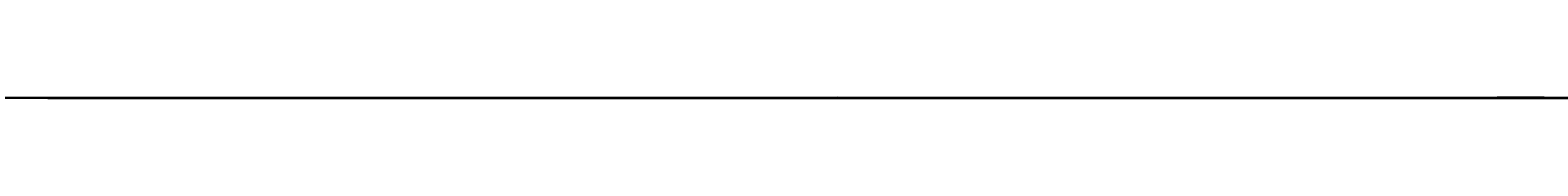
# Model space of a CAD drawing. Header units: millimetres. Extents: x -12354389001 to 271431, y -126469 to 48347.
# Tile 2 of 79: x -12352618493 to -12351544098, y -43342 to -42065. Entities that reach past the tile are written whole.
import ezdxf
from ezdxf.enums import TextEntityAlignment as Align

# ---------------------------------------------------------------- set-up
doc = ezdxf.new("R2010")
doc.units = ezdxf.units.MM
for name, pattern in [('1', [0]), ('4', [5, 3, -2]), ('BGS', [10, 0, 10])]:
    doc.linetypes.add(name, pattern=pattern)
doc.layers.get('0').update_dxf_attribs({"lineweight": 9})
doc.layers.add('00 opisy', color=7, linetype='Continuous', lineweight=25)
doc.layers.add('EBUPP', color=7, linetype='1', lineweight=30)
for name, color, linetype in [('EADOD', 7, 'Continuous'), ('EBUOA', 7, 'Continuous'), ('EDZPD', 3, '1'), ('EDZTD', 3, 'Continuous'), ('OPIS', 7, '1'), ('SDROK', 7, 'Continuous'), ('SDRPK', 7, '1'), ('SZOPO', 7, 'BGS'), ('SZZPZ', 102, 'Continuous'), ('UEEOA', 1, 'Continuous'), ('UEEOO', 1, 'Continuous'), ('UEEPA', 1, '1'), ('UEEPON', 1, '1'), ('UEETO', 1, 'Continuous'), ('UGGOO', 2, 'Continuous'), ('UGGPOR', 2, '1'), ('UGGTO', 2, 'Continuous'), ('UKKOA', 7, 'Continuous'), ('UKKOO', 1, 'Continuous'), ('UKKPA', 1, '1'), ('UKKPB', 1, '1'), ('UTTOA', 7, 'Continuous'), ('UTTOO', 2, 'Continuous'), ('UTTPA', 1, '1'), ('UTTPO', 1, '1'), ('UTTTO', 2, 'Continuous'), ('UWWOA', 5, 'Continuous'), ('UWWOO', 5, 'Continuous'), ('UWWPA', 5, '1'), ('UWWPO', 5, '4'), ('UWWTO', 5, 'Continuous'), ('WUKOS', 7, 'Continuous'), ('WUKPS', 7, '1'), ('ZAKRES', 2, '1')]:
    doc.layers.add(name, color=color, linetype=linetype)
doc.styles.get("Standard").update_dxf_attribs({"font": 'arial.ttf'})

# ---------------------------------------------------------------- blocks, each defined once
blk = doc.blocks.new('GRO')
blk.add_circle((0, 0), 0.09)
blk = doc.blocks.new('BGB')
for centre, start, end in [((-3.00001, 0.000018), 359.999656, 59.99989), ((3.00001, 0.000018), 120.00011, 180.000344)]:
    blk.add_arc(centre, 3, start, end)
blk = doc.blocks.new('DLI')
blk.add_circle((0, 0), 0.09)
for centre, start, end in [((0, 0.750093), 30.14144, 149.85856), ((-0.713298, 0.231779), 102.145781, 221.858708), ((0.713298, 0.231779), 318.141292, 77.854219), ((-0.440797, -0.606751), 174.149498, 293.852913), ((0.440797, -0.606751), 246.147087, 5.850502)]:
    blk.add_arc(centre, 0.75, start, end)
blk = doc.blocks.new('TRA')
for p, q in [((-5.5, 2.7539), (-5.5, 1.7539)), ((-4.5, 2.7539), (-4.5, 1.7539)), ((4.5, 2.7539), (4.5, 1.7539)), ((5.5, 2.7539), (5.5, 1.7539)), ((-0.5, -2.2461), (-0.5, -3.2461)), ((0.5, -2.2461), (0.5, -3.2461))]:
    blk.add_line(p, q)
blk = doc.blocks.new('DIG')
for p, q in [((-0.6024, 0.1875), (-0.9874, 1.3242)), ((-0.9874, 1.3242), (-0.0078, 0.6309)), ((-0.0078, 0.6309), (0.9542, 1.3483)), ((0.9542, 1.3483), (0.5976, 0.2024)), ((-1.5645, -0.5299), (-0.6024, 0.1875)), ((0.5976, 0.2024), (1.5772, -0.4909)), ((0.3772, -0.5058), (0.0205, -1.6517)), ((1.5772, -0.4909), (0.3772, -0.5058)), ((-0.3645, -0.515), (-1.5645, -0.5299)), ((0.0205, -1.6517), (-0.3645, -0.515))]:
    blk.add_line(p, q)
blk.add_circle((0, 0), 0.09)
blk = doc.blocks.new('PNN')
for p, q in [((5.2, 0), (4.0686, 1.1314)), ((1.2, 0), (9.2, 0)), ((5.2, 0), (4.0686, -1.1314))]:
    blk.add_line(p, q)
blk = doc.blocks.new('STE')
for p, q in [((-1, 0.5), (-1, -0.5)), ((1, 0.5), (1, -0.5)), ((-1, 0), (1, 0))]:
    blk.add_line(p, q)
blk = doc.blocks.new('SLS')
blk.add_circle((0, 0), 0.35)
blk = doc.blocks.new('LAT')
for p, q in [((0, 1.2), (0, 2)), ((-2, 0), (-1.2, 0)), ((1.2, 0), (2, 0)), ((0, -1.2), (0, -2))]:
    blk.add_line(p, q)
blk = doc.blocks.new('WLD')
for p, q in [((0.75, 0.5), (-0.75, 0.5)), ((-0.75, 0.5), (-0.75, -0.5)), ((0.75, -0.5), (0.75, 0.5)), ((-0.75, -0.5), (0.75, -0.5))]:
    blk.add_line(p, q)
blk = doc.blocks.new('KRA')
for p, q in [((-0.75, -0.3571), (-0.75, 0.3571)), ((-0.75, 0.3571), (0.75, 0.3571)), ((-0.25, -0.3571), (-0.25, 0.3571)), ((0.25, -0.3571), (0.25, 0.3571)), ((0.75, 0.3571), (0.75, -0.3571)), ((0.75, -0.3571), (-0.75, -0.3571))]:
    blk.add_line(p, q)
blk = doc.blocks.new('WLZ')
blk.add_circle((0, 0), 0.4)
blk = doc.blocks.new('PLT')
for p, q in [((6, 0), (4.8686, 1.1314)), ((1.2, 0), (9.2, 0)), ((4.6, 0), (3.4686, -1.1314))]:
    blk.add_line(p, q)
blk = doc.blocks.new('ZAS')
for p, q in [((0.25, 0.25), (-0.25, 0.25)), ((-0.25, 0.25), (-0.25, -0.25)), ((0.25, -0.25), (0.25, 0.25)), ((-0.25, -0.25), (0.25, -0.25))]:
    blk.add_line(p, q)
blk = doc.blocks.new('WSP')
blk.add_circle((0, 0), 0.09)
blk = doc.blocks.new('Wrocławska 82')
at = {"layer": 'EBUPP', "linetype": '1'}
for p, q in [((-295594.1, 33940.71), (-295595.17, 33938.84)), ((-295590.53, 33939.74), (-295594.1, 33940.71)), ((-295591.39, 33937.43), (-295590.53, 33939.74)), ((-295595.17, 33938.84), (-295591.39, 33937.43)), ((-295603.55, 33929.21), (-295600, 33927.88)), ((-295600, 33927.88), (-295596.21, 33926.46)), ((-295596.21, 33926.46), (-295597.38, 33923.35)), ((-295600, 33924.33), (-295604.71, 33926.1)), ((-295597.38, 33923.35), (-295600, 33924.33)), ((-295577.33, 33866.78), (-295575.41, 33871.9)), ((-295575.41, 33871.9), (-295570.17, 33869.94)), ((-295575.62, 33866.14), (-295577.33, 33866.78)), ((-295578.01, 33859.75), (-295575.62, 33866.14)), ((-295583.38, 33848.61), (-295579.06, 33860.14)), ((-295579.06, 33860.14), (-295578.01, 33859.75)), ((-295582.09, 33848.13), (-295583.38, 33848.61)), ((-295584.14, 33842.68), (-295582.09, 33848.13)), ((-295588.07, 33837.02), (-295585.73, 33843.27)), ((-295585.73, 33843.27), (-295584.14, 33842.68)), ((-295582.89, 33835.08), (-295588.07, 33837.02)), ((-295583.04, 33834.69), (-295582.89, 33835.08)), ((-295578.81, 33833.12), (-295583.04, 33834.69)), ((-295578.63, 33833.61), (-295578.81, 33833.12)), ((-295573.43, 33831.67), (-295578.63, 33833.61)), ((-295600, 33823.81), (-295598.3, 33828.37)), ((-295598.3, 33828.37), (-295592.42, 33826.18)), ((-295592.42, 33826.18), (-295594.49, 33820.63)), ((-295593.64, 33820.16), (-295591.54, 33825.79)), ((-295591.54, 33825.79), (-295553.18, 33811.45)), ((-295600.37, 33822.82), (-295600, 33823.81)), ((-295600, 33822.68), (-295600.37, 33822.82)), ((-295594.49, 33820.63), (-295600, 33822.68)), ((-295555.29, 33805.82), (-295593.64, 33820.16)), ((-295597.56, 33810.96), (-295599.63, 33805.18)), ((-295559.02, 33797.11), (-295597.56, 33810.96)), ((-295599.63, 33805.18), (-295561.09, 33791.33))]:
    blk.add_line(p, q, dxfattribs=at)
at = {"layer": 'EDZPD', "linetype": '1'}
for p, q in [((-295571.96, 33990.04), (-295577.76, 33974.04)), ((-295577.76, 33974.04), (-295581.34, 33965.21)), ((-295581.34, 33965.21), (-295591.52, 33936.92)), ((-295565.89, 33964.31), (-295576.3, 33936.25)), ((-295591.52, 33936.92), (-295594.76, 33928.21)), ((-295576.3, 33936.25), (-295582.33, 33919.87)), ((-295598.17, 33919), (-295594.76, 33928.21)), ((-295588.01, 33904.23), (-295582.33, 33919.87)), ((-295600, 33914.07), (-295598.17, 33919)), ((-295600, 33872.07), (-295588.01, 33904.23)), ((-295600.04, 33871.83), (-295623.36, 33805.79)), ((-295600.04, 33831.9), (-295612.33, 33836.36)), ((-295600, 33831.77), (-295539.35, 33810.25)), ((-295600, 33828.15), (-295599.34, 33827.91)), ((-295600, 33826.06), (-295599.34, 33827.91)), ((-295599.34, 33827.91), (-295596.56, 33826.88)), ((-295596.56, 33826.88), (-295598.57, 33821.19)), ((-295596.56, 33826.88), (-295593.63, 33825.79)), ((-295593.63, 33825.79), (-295595.62, 33820.11)), ((-295594.81, 33819.93), (-295592.8, 33825.51)), ((-295592.8, 33825.51), (-295589.87, 33824.44)), ((-295591.88, 33818.86), (-295589.87, 33824.44)), ((-295589.87, 33824.44), (-295587.07, 33823.41)), ((-295587.07, 33823.41), (-295589.08, 33817.85)), ((-295587.07, 33823.41), (-295584.27, 33822.39)), ((-295584.27, 33822.39), (-295586.28, 33816.83)), ((-295584.27, 33822.39), (-295581.47, 33821.36)), ((-295598.57, 33821.19), (-295600, 33821.72)), ((-295595.62, 33820.11), (-295598.57, 33821.19)), ((-295583.48, 33815.81), (-295581.47, 33821.36)), ((-295581.47, 33821.36), (-295578.67, 33820.33)), ((-295580.68, 33814.79), (-295578.67, 33820.33)), ((-295578.67, 33820.33), (-295575.87, 33819.31)), ((-295591.88, 33818.86), (-295594.81, 33819.93)), ((-295575.87, 33819.31), (-295577.93, 33813.79)), ((-295575.87, 33819.31), (-295573.07, 33818.28)), ((-295589.08, 33817.85), (-295591.88, 33818.86)), ((-295575.08, 33812.75), (-295573.07, 33818.28)), ((-295586.28, 33816.83), (-295589.08, 33817.85)), ((-295583.48, 33815.81), (-295586.28, 33816.83)), ((-295580.68, 33814.79), (-295583.48, 33815.81)), ((-295577.93, 33813.79), (-295580.68, 33814.79)), ((-295575.08, 33812.75), (-295577.93, 33813.79)), ((-295572.28, 33811.73), (-295575.08, 33812.75)), ((-295600, 33805.05), (-295598.09, 33810.27)), ((-295598.09, 33810.27), (-295594.55, 33809)), ((-295596.65, 33803.27), (-295594.55, 33809)), ((-295594.55, 33809), (-295591.75, 33807.99)), ((-295591.75, 33807.99), (-295593.85, 33802.27)), ((-295591.75, 33807.99), (-295588.95, 33806.98)), ((-295588.95, 33806.98), (-295591.05, 33801.27)), ((-295588.95, 33806.98), (-295586.15, 33805.97)), ((-295588.25, 33800.27), (-295586.15, 33805.97)), ((-295586.15, 33805.97), (-295583.35, 33804.97)), ((-295585.45, 33799.27), (-295583.35, 33804.97)), ((-295583.35, 33804.97), (-295580.56, 33803.96)), ((-295596.65, 33803.27), (-295600, 33804.46)), ((-295582.64, 33798.27), (-295580.56, 33803.96)), ((-295580.56, 33803.96), (-295577.76, 33802.95)), ((-295593.85, 33802.27), (-295596.65, 33803.27)), ((-295577.76, 33802.95), (-295579.84, 33797.27)), ((-295577.76, 33802.95), (-295574.96, 33801.95)), ((-295591.05, 33801.27), (-295593.85, 33802.27)), ((-295577.04, 33796.28), (-295574.96, 33801.95)), ((-295574.96, 33801.95), (-295572.16, 33800.94)), ((-295588.25, 33800.27), (-295591.05, 33801.27)), ((-295585.45, 33799.27), (-295588.25, 33800.27)), ((-295582.64, 33798.27), (-295585.45, 33799.27)), ((-295579.84, 33797.27), (-295582.64, 33798.27)), ((-295577.04, 33796.28), (-295579.84, 33797.27)), ((-295574.24, 33795.28), (-295577.04, 33796.28))]:
    blk.add_line(p, q, dxfattribs=at)
at = {"layer": 'OPIS', "linetype": '1'}
for p, q in [((-295588.91, 34010.84), (-295589.54, 33998.93)), ((-295588.92, 33990.69), (-295588.92, 34010.83)), ((-295589.53, 33998.94), (-295588.1, 33998.94)), ((-295589.62, 33987.29), (-295589.62, 33994.27)), ((-295589.61, 33994.23), (-295588.27, 33987.25)), ((-295588.27, 33987.21), (-295588.27, 33994.11))]:
    blk.add_line(p, q, dxfattribs=at)
at = {"layer": 'SDRPK', "linetype": '1'}
for p, q in [((-295567.58, 34004.59), (-295577.03, 34009)), ((-295577.95, 33972.59), (-295588.91, 33975.91)), ((-295590.97, 33970.79), (-295580.89, 33967.12)), ((-295588.8, 33965.93), (-295588.34, 33967.14)), ((-295588.34, 33967.14), (-295585.73, 33966.15)), ((-295587.12, 33966.62), (-295587.55, 33965.48)), ((-295585.73, 33966.15), (-295586.19, 33964.94)), ((-295586.19, 33964.94), (-295588.8, 33965.93)), ((-295588.79, 33963.55), (-295587.23, 33962.97)), ((-295587.23, 33962.97), (-295588.16, 33961.5)), ((-295585.93, 33940.78), (-295578.98, 33959.36)), ((-295576.92, 33959.44), (-295578.89, 33953.93)), ((-295587.96, 33957.87), (-295593.02, 33943.44)), ((-295589.12, 33957.88), (-295587.96, 33957.87)), ((-295578.89, 33953.93), (-295590.88, 33921.27)), ((-295571.41, 33953.29), (-295583.02, 33921.65)), ((-295599.78, 33945.97), (-295585.93, 33940.78)), ((-295600.32, 33944.46), (-295600, 33944.34)), ((-295600, 33944.34), (-295586.47, 33939.37)), ((-295586.47, 33939.37), (-295589.32, 33932.04)), ((-295597.01, 33935.13), (-295597.41, 33933.76)), ((-295595.47, 33934.67), (-295597.01, 33935.13)), ((-295595.88, 33933.31), (-295595.47, 33934.67)), ((-295597.41, 33933.76), (-295595.88, 33933.31)), ((-295578.09, 33931.27), (-295577.35, 33933.48)), ((-295577.35, 33933.48), (-295575.64, 33932.9)), ((-295575.64, 33932.9), (-295576.39, 33930.69)), ((-295589.32, 33932.04), (-295593.5, 33931.48)), ((-295576.39, 33930.69), (-295578.09, 33931.27)), ((-295594.73, 33927.93), (-295591.51, 33925.95)), ((-295591.51, 33925.95), (-295594.11, 33919.51)), ((-295600, 33920.93), (-295607.89, 33923.77)), ((-295583.02, 33921.65), (-295584.08, 33918.69)), ((-295590.88, 33921.27), (-295600, 33896.45)), ((-295597.6, 33920.06), (-295600, 33920.93)), ((-295594.11, 33919.51), (-295597.6, 33920.06)), ((-295609.29, 33919.9), (-295600, 33916.5)), ((-295600, 33916.5), (-295599.08, 33916.16)), ((-295575.33, 33911.85), (-295574.63, 33913.7)), ((-295580.89, 33912.94), (-295578.16, 33911.91)), ((-295556.16, 33903.75), (-295578.16, 33911.91)), ((-295580.33, 33906.57), (-295582.91, 33907.22)), ((-295580.33, 33906.57), (-295572.47, 33903.85)), ((-295593.97, 33892.02), (-295589.28, 33904.7)), ((-295600, 33896.45), (-295600.94, 33893.88)), ((-295600, 33875.33), (-295593.97, 33892.02)), ((-295603.28, 33866.26), (-295600, 33875.33))]:
    blk.add_line(p, q, dxfattribs=at)
at = {"layer": 'SDRPK', "linetype": '4'}
for p, q in [((-295567.36, 34003.29), (-295577.66, 34006.8)), ((-295572.14, 33990.29), (-295582.34, 33994.37)), ((-295572.14, 33990.29), (-295578.2, 33973.73)), ((-295578.2, 33973.73), (-295588.69, 33977.3)), ((-295591.44, 33969.2), (-295581.46, 33965.35)), ((-295581.46, 33965.35), (-295591.5, 33937.03)), ((-295591.5, 33937.02), (-295600, 33940.04)), ((-295576.46, 33914.38), (-295567.59, 33938.28)), ((-295591.5, 33937.03), (-295599.38, 33915.1)), ((-295584.08, 33918.69), (-295589.28, 33904.7)), ((-295579.57, 33916.46), (-295580.85, 33912.81)), ((-295599.38, 33915.1), (-295600, 33913.37)), ((-295576.46, 33914.38), (-295574.63, 33913.7)), ((-295579.77, 33912.52), (-295581.83, 33906.95)), ((-295575.61, 33911.21), (-295577.91, 33905.46)), ((-295575.61, 33911.21), (-295564.78, 33907.19)), ((-295583, 33907.24), (-295584.34, 33903.11)), ((-295579.37, 33901.88), (-295580.57, 33903.91)), ((-295575.32, 33900.36), (-295579.37, 33901.88)), ((-295573.32, 33895.86), (-295575.32, 33900.36)), ((-295575.75, 33872.66), (-295578.02, 33866.49)), ((-295570.45, 33870.62), (-295575.75, 33872.66)), ((-295578.02, 33866.49), (-295576.34, 33865.82)), ((-295576.34, 33865.82), (-295578.31, 33860.53)), ((-295579.42, 33861.04), (-295581.62, 33854.89)), ((-295578.31, 33860.53), (-295579.42, 33861.04)), ((-295582.04, 33854.99), (-295582.53, 33853.71)), ((-295581.12, 33854.64), (-295582.04, 33854.99)), ((-295582.53, 33853.71), (-295581.61, 33853.36)), ((-295582.13, 33853.55), (-295584.04, 33848.25)), ((-295584.04, 33848.25), (-295582.9, 33847.79)), ((-295582.9, 33847.79), (-295584.5, 33843.4)), ((-295586.15, 33844.02), (-295588.84, 33836.58)), ((-295584.5, 33843.4), (-295586.15, 33844.02)), ((-295588.84, 33836.58), (-295583.46, 33834.54)), ((-295583.46, 33834.54), (-295583.69, 33834.07)), ((-295583.69, 33834.07), (-295578.72, 33832.26)), ((-295578.72, 33832.26), (-295578.43, 33832.95)), ((-295578.43, 33832.95), (-295573.15, 33830.97))]:
    blk.add_line(p, q, dxfattribs=at)
at = {"layer": 'SDRPK', "linetype": '1'}
for centre, radius, start, end in [((-295576.8033, 33979.9917), 7.49, 261.19356, 320.42581), ((-295584.0533, 33960.6187), 7.23, 350.61714, 64.0542), ((-295593.6774, 33960.9245), 5.44, 242.25467, 77.71555), ((-295584.0239, 33960.7801), 5.24, 344.27566, 60.70573), ((-295593.6492, 33960.9553), 3.85, 238.86271, 81.197), ((-295578.6951, 33917.9176), 5.44, 171.83691, 246.2046), ((-295584.4282, 33901.7466), 5.68, 74.49728, 148.67066)]:
    blk.add_arc(centre, radius, start, end, dxfattribs=at)
at = {"layer": 'SZOPO', "linetype": 'BGS'}
for p, q in [((-295549.19, 33999.86), (-295579.28, 33916.51)), ((-295600, 33940.04), (-295601.83, 33940.69)), ((-295600, 33915.42), (-295609.63, 33919.07)), ((-295579.28, 33916.51), (-295575.62, 33911.81)), ((-295599.35, 33915.17), (-295600, 33915.42)), ((-295600, 33913.37), (-295608.38, 33890.14)), ((-295575.62, 33911.81), (-295575.84, 33911.31)), ((-295578.15, 33905.55), (-295578.37, 33904.96)), ((-295578.37, 33904.96), (-295584.14, 33902.91)), ((-295584.14, 33902.91), (-295600, 33858.3)), ((-295592.8, 33878.55), (-295575.41, 33871.9)), ((-295600, 33858.3), (-295608.15, 33835.38)), ((-295608.15, 33835.38), (-295600, 33832.39)), ((-295600, 33832.39), (-295539.67, 33810.24))]:
    blk.add_line(p, q, dxfattribs=at)
at = {"layer": 'UEEPON', "linetype": '1'}
for p, q in [((-295577.45, 34007.78), (-295568.26, 34004.62)), ((-295581.91, 33974.52), (-295590.05, 33977.15)), ((-295577.34, 33972.64), (-295589.03, 33976.51)), ((-295588.83, 33976.38), (-295579.98, 33973.29)), ((-295573.64, 33976.06), (-295577.56, 33973.03)), ((-295573.07, 33976.08), (-295576.34, 33973.93)), ((-295571.58, 33974.93), (-295577.34, 33972.64)), ((-295577.56, 33973.03), (-295581.91, 33974.52)), ((-295576.34, 33973.93), (-295577.34, 33972.64)), ((-295579.98, 33973.29), (-295577.09, 33972.39)), ((-295577.09, 33972.39), (-295574.68, 33972.14)), ((-295585.18, 33958.56), (-295583.03, 33961.42)), ((-295568.29, 33960.2), (-295575.13, 33941.66)), ((-295575.3, 33940.28), (-295571.85, 33949.57)), ((-295575.13, 33941.66), (-295578.82, 33931.69)), ((-295584.41, 33915.07), (-295575.3, 33940.28)), ((-295578.82, 33931.69), (-295579.62, 33929.54)), ((-295574.78, 33931.22), (-295575.02, 33930.59)), ((-295575.02, 33930.59), (-295576.21, 33927.31)), ((-295579.62, 33929.54), (-295579.79, 33929.05)), ((-295579.79, 33929.05), (-295584.62, 33915.91)), ((-295576.21, 33927.31), (-295578.35, 33921.38)), ((-295578.35, 33921.38), (-295580.91, 33914.43)), ((-295596.94, 33921.06), (-295596.01, 33920.66)), ((-295596.01, 33920.66), (-295596.69, 33919.19)), ((-295596.69, 33919.19), (-295598.32, 33915.69)), ((-295600, 33914.86), (-295603.44, 33916.12)), ((-295584.62, 33915.91), (-295588.97, 33904.17)), ((-295598.32, 33915.69), (-295598.9, 33914.46)), ((-295584.64, 33914.43), (-295584.41, 33915.07)), ((-295598.9, 33914.46), (-295600, 33914.86)), ((-295598.9, 33914.46), (-295600, 33911.33)), ((-295580.91, 33914.43), (-295589.12, 33891.79)), ((-295585.6, 33911.79), (-295584.64, 33914.43)), ((-295580.91, 33914.43), (-295574.84, 33912.69)), ((-295587.32, 33907.11), (-295585.6, 33911.79)), ((-295600, 33911.33), (-295600.98, 33908.55)), ((-295585.48, 33907.65), (-295587.69, 33900.38)), ((-295585.48, 33907.65), (-295587.67, 33900.37)), ((-295583.63, 33906.95), (-295585.48, 33907.65)), ((-295591.05, 33896.75), (-295587.32, 33907.11)), ((-295578.37, 33904.96), (-295583.63, 33906.95)), ((-295573.6, 33903.57), (-295578.37, 33904.96)), ((-295588.97, 33904.17), (-295590.94, 33898.75)), ((-295587.67, 33900.37), (-295589.63, 33892.69)), ((-295590.94, 33898.75), (-295591.9, 33896.11)), ((-295593.59, 33889.74), (-295591.05, 33896.75)), ((-295591.9, 33896.11), (-295592.53, 33894.38)), ((-295592.53, 33894.38), (-295596.94, 33882.48)), ((-295592.53, 33894.38), (-295590.36, 33893.43)), ((-295590.36, 33893.43), (-295589.62, 33892.68)), ((-295589.62, 33892.68), (-295589.12, 33891.79)), ((-295589.12, 33891.79), (-295594.42, 33877.29)), ((-295594.55, 33887.1), (-295593.59, 33889.74)), ((-295601.03, 33888.94), (-295600, 33888.34)), ((-295590.16, 33888.95), (-295589.21, 33888.65)), ((-295589.21, 33888.65), (-295576.78, 33885.6)), ((-295600, 33888.34), (-295599.42, 33888)), ((-295599.42, 33888), (-295596.99, 33886.59)), ((-295595.14, 33885.47), (-295594.55, 33887.1)), ((-295596.99, 33886.59), (-295595.12, 33885.51)), ((-295596.03, 33882.98), (-295595.14, 33885.47)), ((-295567.91, 33882.52), (-295576.78, 33885.6)), ((-295598.42, 33876.59), (-295596.03, 33882.98)), ((-295596.94, 33882.48), (-295600, 33874.16)), ((-295585.72, 33880.87), (-295587.82, 33879.38)), ((-295579.91, 33880.87), (-295585.72, 33880.87)), ((-295577.03, 33880.27), (-295579.91, 33880.87)), ((-295563.62, 33879.47), (-295577.03, 33880.27)), ((-295587.82, 33879.38), (-295588.91, 33877.06)), ((-295597.14, 33878.44), (-295600, 33870.94)), ((-295597.14, 33878.44), (-295594.42, 33877.29)), ((-295594.42, 33877.29), (-295589.54, 33875.22)), ((-295588.91, 33877.06), (-295589.54, 33875.22)), ((-295600, 33872.34), (-295598.42, 33876.59)), ((-295589.54, 33875.22), (-295596.49, 33855.01)), ((-295589.54, 33875.22), (-295584.66, 33873.16)), ((-295600, 33874.16), (-295600.04, 33874.06)), ((-295600.04, 33874.06), (-295604.78, 33860.71)), ((-295584.66, 33873.16), (-295582.07, 33872.07)), ((-295600.4, 33871.28), (-295600, 33872.34)), ((-295582.07, 33872.07), (-295576.27, 33869.61)), ((-295604.26, 33860.68), (-295600.4, 33871.28)), ((-295600, 33870.94), (-295601.93, 33865.86)), ((-295596.49, 33855.01), (-295603.08, 33835.64)), ((-295600.26, 33834.54), (-295603.08, 33835.64)), ((-295599.97, 33834.25), (-295586.8, 33829.32)), ((-295586.8, 33829.32), (-295584.17, 33828.34)), ((-295584.17, 33828.34), (-295573.89, 33824.49))]:
    blk.add_line(p, q, dxfattribs=at)
for start, end in [(53.12705, 306.87295), (306.87295, 53.12705)]:
    blk.add_arc((-295600.15, 33834.42), 0.25, start, end, dxfattribs=at)
at = {"layer": 'UEETO'}
for p in [(-295576.27, 33869.61), (-295588.0914, 33868.2728)]:
    blk.add_line(p, (-295579.08, 33868.2728), dxfattribs=at)
at = {"layer": 'UGGPOR', "linetype": '1'}
for p, q in [((-295577.28, 33976.16), (-295588.36, 33980)), ((-295575.63, 33975.59), (-295577.28, 33976.16)), ((-295561.11, 33970.56), (-295575.63, 33975.59)), ((-295579.31, 33946.29), (-295572.7, 33964.68)), ((-295588.19, 33923.02), (-295579.31, 33946.29)), ((-295582.46, 33913.18), (-295570.09, 33946.18)), ((-295590.18, 33917.99), (-295588.19, 33923.02)), ((-295591.76, 33914), (-295590.18, 33917.99)), ((-295600, 33893.13), (-295591.76, 33914)), ((-295583.79, 33909.62), (-295582.46, 33913.18)), ((-295583.97, 33909.14), (-295583.79, 33909.62)), ((-295591.22, 33889.44), (-295583.97, 33909.14)), ((-295600.17, 33892.71), (-295600, 33893.13)), ((-295608.18, 33869.93), (-295600.17, 33892.71)), ((-295599.26, 33867.63), (-295591.22, 33889.44)), ((-295600, 33865.61), (-295599.26, 33867.63)), ((-295602.75, 33858.1), (-295600, 33865.61))]:
    blk.add_line(p, q, dxfattribs=at)
at = {"layer": 'UKKOA'}
for p, q in [((-295587.6519, 33973.471), (-295588.9831, 33972.55)), ((-295595.367, 33972.55), (-295588.9831, 33972.55)), ((-295584.4912, 33939.611), (-295583.4159, 33940.3454)), ((-295583.4159, 33940.3454), (-295577.0971, 33940.3454)), ((-295603.582, 33891.6342), (-295597.3284, 33891.6342)), ((-295595.74, 33890.18), (-295597.3284, 33891.6342))]:
    blk.add_line(p, q, dxfattribs=at)
at = {"layer": 'UKKPB', "linetype": '1'}
for p, q in [((-295587.75, 33973.96), (-295589.35, 33974.57)), ((-295577.61, 33970.23), (-295586.8, 33973.66)), ((-295574.15, 33968.94), (-295577.61, 33970.23)), ((-295575.31, 33944.53), (-295568.01, 33964.09)), ((-295581.38, 33928.25), (-295575.31, 33944.53)), ((-295584.46, 33939.25), (-295584.15, 33939.11)), ((-295582.24, 33938.77), (-295583.54, 33939.14)), ((-295578.68, 33937.77), (-295582.24, 33938.77)), ((-295577.91, 33937.56), (-295578.68, 33937.77)), ((-295581.7, 33927.4), (-295581.38, 33928.25)), ((-295584.72, 33919.31), (-295581.7, 33927.4)), ((-295586.08, 33915.68), (-295584.72, 33919.31)), ((-295589.54, 33906.36), (-295586.08, 33915.68)), ((-295587.04, 33913.09), (-295568.52, 33905.46)), ((-295595.54, 33890.49), (-295589.54, 33906.36)), ((-295601.52, 33890.07), (-295600, 33889.56)), ((-295598.35, 33883.36), (-295595.78, 33889.83)), ((-295600, 33889.56), (-295599.37, 33889.35)), ((-295599.37, 33889.35), (-295597.75, 33888.81)), ((-295597.75, 33888.81), (-295596.37, 33888.35)), ((-295600, 33878.68), (-295598.35, 33883.36)), ((-295603.05, 33870.03), (-295600, 33878.68))]:
    blk.add_line(p, q, dxfattribs=at)
at = {"layer": 'UTTPO', "linetype": '1'}
for p, q in [((-295591.41, 33969.93), (-295581.54, 33966.37)), ((-295580.6, 33966), (-295570.35, 33962.14)), ((-295589.19, 33886.5), (-295577.82, 33882.01)), ((-295574.73, 33886.28), (-295576.62, 33872.31)), ((-295589.63, 33886.12), (-295590.76, 33882.25)), ((-295577.82, 33882.01), (-295560.1, 33874.53)), ((-295591.06, 33881.25), (-295591.96, 33878.16)), ((-295591.96, 33878.16), (-295598.91, 33859.32)), ((-295576.62, 33872.31), (-295585.42, 33852.34)), ((-295585.42, 33852.34), (-295589.41, 33841.48)), ((-295590.24, 33835.66), (-295589.41, 33841.48)), ((-295583.14, 33831.53), (-295590.24, 33835.66)), ((-295571.74, 33826.69), (-295583.14, 33831.53))]:
    blk.add_line(p, q, dxfattribs=at)
at = {"layer": 'UWWOO'}
for p, q in [((-295582.81, 33908.21), (-295581.1661, 33908.1449)), ((-295582.81, 33908.21), (-295580.605, 33906.849)), ((-295581.1661, 33908.1449), (-295574.9124, 33908.1449)), ((-295580.605, 33906.849), (-295574.2862, 33906.849))]:
    blk.add_line(p, q, dxfattribs=at)
at = {"layer": 'UWWPO', "linetype": '1'}
for p, q in [((-295575.85, 33975.08), (-295570.29, 33989.95)), ((-295583.92, 33974.04), (-295588.98, 33975.66)), ((-295578.77, 33966.79), (-295575.85, 33975.08)), ((-295584.4, 33972.79), (-295583.92, 33974.04)), ((-295577.5, 33971.82), (-295583.92, 33974.04)), ((-295585.78, 33969.17), (-295584.4, 33972.79)), ((-295573.28, 33970.36), (-295577.5, 33971.82)), ((-295573.29, 33971.63), (-295575.12, 33966.61)), ((-295586.01, 33968.57), (-295585.78, 33969.17)), ((-295586.15, 33968.22), (-295587.95, 33962.99)), ((-295584.26, 33951.06), (-295578.77, 33966.79)), ((-295575.12, 33966.61), (-295579.54, 33954.37)), ((-295575.03, 33951.07), (-295570.52, 33963.47)), ((-295579.54, 33954.37), (-295581.2, 33949.79)), ((-295585, 33948.84), (-295584.26, 33951.06)), ((-295576.56, 33946.87), (-295575.03, 33951.07)), ((-295581.2, 33949.79), (-295583.23, 33944.18)), ((-295586.42, 33944.59), (-295585, 33948.84)), ((-295577.78, 33943.54), (-295576.56, 33946.87)), ((-295588.33, 33938.91), (-295586.42, 33944.59)), ((-295583.23, 33944.18), (-295585.12, 33938.98)), ((-295583.07, 33929.32), (-295577.78, 33943.54)), ((-295585.12, 33938.98), (-295589.23, 33927.64)), ((-295592.05, 33928.63), (-295588.33, 33938.91)), ((-295603.34, 33936.5), (-295600, 33935.32)), ((-295600, 33935.32), (-295592.56, 33932.7)), ((-295592.56, 33932.7), (-295588.95, 33931.42)), ((-295588.95, 33931.42), (-295588.51, 33931.27)), ((-295588.51, 33931.27), (-295583.07, 33929.32)), ((-295591.38, 33906.75), (-295583.07, 33929.32)), ((-295596.36, 33916.56), (-295592.05, 33928.63)), ((-295589.23, 33927.64), (-295594.51, 33912.8)), ((-295600, 33905.82), (-295596.36, 33916.56)), ((-295594.51, 33912.8), (-295596.66, 33906.86)), ((-295592.45, 33911.89), (-295594.51, 33912.8)), ((-295588.36, 33910.1), (-295592.45, 33911.89)), ((-295600, 33909.56), (-295601.14, 33909.93)), ((-295587.39, 33909.67), (-295588.36, 33910.1)), ((-295593.95, 33907.59), (-295600, 33909.56)), ((-295583.1, 33908.28), (-295587.04, 33909.61)), ((-295555.55, 33897.39), (-295582.6, 33908)), ((-295592.11, 33906.99), (-295593.95, 33907.59)), ((-295596.66, 33906.86), (-295598.32, 33902.28)), ((-295591.38, 33906.75), (-295592.11, 33906.99)), ((-295592.57, 33903.59), (-295591.38, 33906.75)), ((-295600.99, 33902.9), (-295600, 33905.82)), ((-295594.21, 33899.11), (-295592.57, 33903.59)), ((-295598.32, 33902.28), (-295598.61, 33901.47)), ((-295598.61, 33901.47), (-295600, 33897.54)), ((-295594.87, 33897.29), (-295594.21, 33899.11)), ((-295600.44, 33896.41), (-295607.13, 33898.91)), ((-295600, 33897.54), (-295603.39, 33887.94)), ((-295597.25, 33890.79), (-295594.87, 33897.29)), ((-295599.31, 33885.19), (-295597.25, 33890.79)), ((-295600, 33883.33), (-295599.31, 33885.19)), ((-295603.31, 33874.4), (-295600, 33883.33))]:
    blk.add_line(p, q, dxfattribs=at)
at = {"layer": 'UWWTO'}
for p, q in [((-295582.81, 33908.21), (-295581.4087, 33907.1946)), ((-295581.4087, 33907.1946), (-295573.1573, 33907.1946))]:
    blk.add_line(p, q, dxfattribs=at)
at = {"layer": 'WUKPS', "linetype": '1'}
for p, q in [((-295573.93, 33926.23), (-295577.39, 33916.64)), ((-295575.48, 33921.94), (-295574.96, 33921.76)), ((-295576.28, 33916.71), (-295574.75, 33920.74)), ((-295576.16, 33920.06), (-295575.14, 33919.7)), ((-295576.84, 33918.18), (-295576.34, 33918.01)), ((-295577.39, 33916.64), (-295576.42, 33914.46)), ((-295577.25, 33916.31), (-295576.26, 33916.75)), ((-295575.85, 33916.01), (-295576.28, 33916.71)), ((-295599.43, 33851.88), (-295587.2, 33885.83)), ((-295587.2, 33885.83), (-295589.16, 33883.6)), ((-295587.53, 33885.45), (-295587.39, 33885.32)), ((-295588.2, 33884.7), (-295587.97, 33884.51)), ((-295588.85, 33883.95), (-295588.11, 33883.3)), ((-295589.16, 33883.6), (-295599.69, 33854.07)), ((-295589.34, 33883.1), (-295588.83, 33882.92)), ((-295589.68, 33882.15), (-295588.66, 33881.79)), ((-295590.01, 33881.21), (-295589.51, 33881.03)), ((-295590.35, 33880.27), (-295589.34, 33879.91)), ((-295590.68, 33879.33), (-295590.18, 33879.15)), ((-295591.02, 33878.39), (-295590.02, 33878.03)), ((-295591.36, 33877.45), (-295590.85, 33877.27)), ((-295591.69, 33876.5), (-295590.69, 33876.15)), ((-295592.03, 33875.56), (-295591.53, 33875.39)), ((-295592.36, 33874.62), (-295591.37, 33874.27)), ((-295592.7, 33873.68), (-295592.21, 33873.5)), ((-295593.03, 33872.74), (-295592.05, 33872.39)), ((-295593.37, 33871.79), (-295592.88, 33871.62)), ((-295593.71, 33870.85), (-295592.73, 33870.5)), ((-295594.04, 33869.91), (-295593.55, 33869.74)), ((-295594.38, 33868.97), (-295593.41, 33868.62)), ((-295594.71, 33868.03), (-295594.23, 33867.85)), ((-295595.05, 33867.08), (-295594.09, 33866.74)), ((-295595.39, 33866.14), (-295594.91, 33865.97)), ((-295595.72, 33865.2), (-295594.76, 33864.86)), ((-295596.06, 33864.26), (-295595.58, 33864.09)), ((-295596.39, 33863.32), (-295595.44, 33862.98)), ((-295596.73, 33862.38), (-295596.25, 33862.21)), ((-295597.06, 33861.43), (-295596.12, 33861.1)), ((-295597.4, 33860.49), (-295596.93, 33860.32)), ((-295597.73, 33859.55), (-295596.8, 33859.21)), ((-295598.07, 33858.61), (-295597.6, 33858.44)), ((-295598.41, 33857.67), (-295597.48, 33857.33)), ((-295598.74, 33856.72), (-295598.28, 33856.56)), ((-295599.08, 33855.78), (-295598.16, 33855.45)), ((-295599.41, 33854.84), (-295598.95, 33854.68)), ((-295599.69, 33854.07), (-295599.43, 33851.88)), ((-295599.66, 33853.87), (-295598.83, 33853.57))]:
    blk.add_line(p, q, dxfattribs=at)
at = {"layer": 'ZAKRES', "linetype": '1'}
for p, q in [((-295575.46, 33938.54), (-295558.79, 33983.33)), ((-295588.82, 33901.97), (-295575.46, 33938.54)), ((-295603.01, 33863.31), (-295588.82, 33901.97)), ((-295539.3, 33810.2), (-295612.51, 33836.45))]:
    blk.add_line(p, q, dxfattribs=at)
at = {"layer": 'EADOD'}
for p in [(-295577.76, 33974.04), (-295581.34, 33965.21), (-295591.52, 33936.92), (-295576.3, 33936.25), (-295594.76, 33928.21), (-295582.33, 33919.87), (-295598.17, 33919), (-295588.01, 33904.23), (-295596.56, 33826.88), (-295589.87, 33824.44), (-295584.27, 33822.39), (-295598.57, 33821.19), (-295578.67, 33820.33), (-295595.62, 33820.11), (-295594.81, 33819.93), (-295591.88, 33818.86), (-295589.08, 33817.85), (-295586.28, 33816.83), (-295583.48, 33815.81), (-295580.68, 33814.79), (-295577.93, 33813.79), (-295575.08, 33812.75), (-295598.09, 33810.27), (-295594.55, 33809), (-295591.75, 33807.99), (-295588.95, 33806.98), (-295586.15, 33805.97), (-295583.35, 33804.97), (-295580.56, 33803.96), (-295596.65, 33803.27), (-295577.99, 33803.04), (-295593.85, 33802.27), (-295574.96, 33801.95), (-295591.05, 33801.27), (-295588.25, 33800.27), (-295585.45, 33799.27), (-295582.64, 33798.27), (-295579.84, 33797.27), (-295577.04, 33796.28)]:
    blk.add_blockref('GRO', p, dxfattribs=at)
at = {"layer": 'SDROK'}
for p, rotation in [((-295594.14, 33929.68), 70.249988), ((-295598.44, 33917.7), 70.249988), ((-295576.66, 33908.6), 68.150006)]:
    blk.add_blockref('BGB', p, dxfattribs=dict(at, rotation=rotation))
at = {"layer": 'SZZPZ'}
for name, p in [('DLI', (-295574.72, 34006.56)), ('DLI', (-295576.81, 33982.2)), ('DLI', (-295577.08, 33981.09)), ('DIG', (-295577.24, 33978.93)), ('DIG', (-295586.84, 33977.27)), ('DIG', (-295576.99, 33977.32)), ('DIG', (-295584.79, 33976.82)), ('DLI', (-295578.59, 33976.72)), ('DLI', (-295582.57, 33975.89)), ('DIG', (-295579.03, 33974.88)), ('DLI', (-295591.27, 33967.52)), ('DIG', (-295582.12, 33964.54)), ('DLI', (-295585.57, 33962.38)), ('DLI', (-295587.91, 33956.6)), ('DIG', (-295585.69, 33955.5)), ('DLI', (-295588.73, 33952.51)), ('DIG', (-295587.37, 33951.1)), ('TRA', (-295594.42, 33948.91)), ('DLI', (-295590.92, 33947.58)), ('DLI', (-295592.43, 33943.36)), ('DLI', (-295594.35, 33938.16)), ('DLI', (-295592.91, 33934.21)), ('DLI', (-295593.6, 33932.89)), ('DLI', (-295576.73, 33932.13)), ('TRA', (-295578.81, 33913.51)), ('TRA', (-295581.83, 33905.37)), ('DLI', (-295589.05, 33899.17)), ('TRA', (-295579.43, 33891.11)), ('DLI', (-295592.37, 33889.71)), ('DLI', (-295582.07, 33886.35)), ('DLI', (-295578.64, 33878.42)), ('TRA', (-295570.25, 33875.46)), ('DLI', (-295587.39, 33869)), ('TRA', (-295583.26, 33864.91)), ('DLI', (-295591.45, 33860.22)), ('DLI', (-295592.92, 33856.5)), ('TRA', (-295587.25, 33852.73)), ('DLI', (-295595.87, 33850.55)), ('TRA', (-295602.45, 33837.71)), ('DLI', (-295597.75, 33838.24)), ('TRA', (-295588.71, 33830.21)), ('TRA', (-295578.48, 33826.57))]:
    blk.add_blockref(name, p, dxfattribs=at)
for name, p, rotation in [('DLI', (-295584.9, 33893.42), 165.793488), ('DLI', (-295583.19, 33891.43), 253.840658), ('DLI', (-295576.39, 33884.56), 4.685964), ('DIG', (-295575.77, 33881.96), 321.134298), ('DLI', (-295574.21, 33881.45), 254.308553)]:
    blk.add_blockref(name, p, dxfattribs=dict(at, rotation=rotation))
at = {"layer": 'UEEOO'}
for name, p, rotation in [('PNN', (-295571.49, 33976.62), 249.440001), ('PNN', (-295584.91, 33944), 67.600011), ('PNN', (-295584.91, 33944), 250.599999), ('PNN', (-295586.99, 33933.66), 69.209996), ('PNN', (-295586.99, 33933.66), 250.650003), ('STE', (-295596.95, 33921.08), 66.579991), ('PNN', (-295597, 33911), 69.89001), ('PNN', (-295597, 33911), 250.110002), ('PNN', (-295609, 33879.02), 66.830003)]:
    blk.add_blockref(name, p, dxfattribs=dict(at, rotation=rotation))
at = {"layer": 'UEEPA'}
for p in [(-295577.36, 33973.18), (-295583.03, 33961.42), (-295585.18, 33958.56), (-295584.91, 33944), (-295586.99, 33933.66), (-295597, 33911)]:
    blk.add_blockref('SLS', p, dxfattribs=at)
for name, p, rotation in [('LAT', (-295584.91, 33944), 90.820005), ('LAT', (-295586.99, 33933.66), 87.879991), ('LAT', (-295597, 33911), 90.939997), ('STE', (-295576.27, 33869.61), 67.660008), ('LAT', (-295600.16, 33834.43), 107.04001), ('LAT', (-295573.65, 33824.42), 90.179988)]:
    blk.add_blockref(name, p, dxfattribs=dict(at, rotation=rotation))
at = {"layer": 'UKKPA'}
for name, p, rotation in [('WLD', (-295587.32, 33973.69), 340.81), ('KRA', (-295579.85, 33972.79), 344.9), ('KRA', (-295581.53, 33967.73), 338.300001), ('KRA', (-295588.84, 33962.47), 286.900003), ('KRA', (-295583.96, 33938.84), 67.829998), ('KRA', (-295577.99, 33936.38), 71.810003), ('WLD', (-295598.63, 33922.95), 341.349999), ('KRA', (-295595.9, 33888.15), 67.18000900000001)]:
    blk.add_blockref(name, p, dxfattribs=dict(at, rotation=rotation))
for p in [(-295584.73, 33939.4), (-295598.05, 33921.35), (-295595.74, 33890.18)]:
    blk.add_blockref('WLZ', p, dxfattribs=at)
at = {"layer": 'UTTOO'}
for p, rotation in [((-295580.85, 33964.55), 70.490001), ((-295580.85, 33964.55), 158.219997), ((-295580.85, 33964.55), 257.7699969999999), ((-295586.99, 33933.66), 78.399989)]:
    blk.add_blockref('PLT', p, dxfattribs=dict(at, rotation=rotation))
at = {"layer": 'UTTPA'}
for p, rotation in [((-295581.08, 33966.17), 338.88), ((-295589.5, 33886.62), 70.70996)]:
    blk.add_blockref('WLD', p, dxfattribs=dict(at, rotation=rotation))
for p in [(-295580.85, 33964.55), (-295580.16, 33957.44)]:
    blk.add_blockref('SLS', p, dxfattribs=at)
at = {"layer": 'UWWPA'}
for name, p in [('ZAS', (-295586.15, 33968.39)), ('ZAS', (-295587.94, 33962.81)), ('WLZ', (-295596.37, 33934.14)), ('ZAS', (-295587.22, 33909.66)), ('WLZ', (-295582.81, 33908.21))]:
    blk.add_blockref(name, p, dxfattribs=at)
at = {"layer": 'WUKOS'}
for p in [(-295578.21, 33997.63), (-295575.61, 33980.89), (-295584.13, 33977.07), (-295577.36, 33973.08), (-295579.89, 33972.77), (-295586.15, 33968.38), (-295581.55, 33967.81), (-295581, 33966.08), (-295587.88, 33962.78), (-295589.91, 33959.96), (-295584.38, 33956.86), (-295579.06, 33954.08), (-295578.51, 33953.82), (-295584.01, 33938.79), (-295577.97, 33936.32), (-295587.98, 33935.99), (-295577.51, 33935.78), (-295587.01, 33933.7), (-295594.46, 33928.01), (-295593.94, 33919.5), (-295591.47, 33919.05), (-295577.6, 33916.77), (-295576.11, 33916.77), (-295583.64, 33916.44), (-295575.62, 33910.76), (-295596.68, 33906.54), (-295596.16, 33906.29), (-295577.68, 33905.76), (-295578.15, 33903.46), (-295590.24, 33902.96), (-295589.69, 33902.92), (-295584.7, 33902.92), (-295584.31, 33901), (-295592.59, 33888.63), (-295586.93, 33886.02), (-295589.42, 33883.76), (-295578.46, 33878.46), (-295585.82, 33876.24), (-295575.64, 33872.27), (-295586.88, 33869.13), (-295577.68, 33866.65), (-295597.44, 33860.79), (-295579.28, 33860.54), (-295596.21, 33860.24), (-295582.76, 33853.53), (-295599.33, 33851.41), (-295583.64, 33848.45), (-295598.98, 33840.28), (-295588.54, 33836.75), (-295578.88, 33832.9)]:
    blk.add_blockref('WSP', p, dxfattribs=at)
at = {"layer": 'EADOD', "oblique": 15}
blk.add_text('B.Głowackiego', height=2.5, rotation=69.85998, dxfattribs=at).set_placement((-295576.81, 33952.51), align=Align.TOP_LEFT)
at = {"layer": 'EBUOA', "oblique": 15}
for s, p in [('i', (-295593.13, 33938.4)), ('i', (-295600.74, 33925.81)), ('g', (-295581.01, 33800.42))]:
    blk.add_text(s, height=2.5, dxfattribs=at).set_placement(p)
at = {"layer": 'EDZTD', "oblique": 15}
for s, p in [('475/16', (-295596.4, 33827.19)), ('475/18', (-295590.08, 33824.95)), ('475/20', (-295583.66, 33822.94)), ('475/17', (-295593.9, 33822.59)), ('475/96', (-295578.44, 33820.7)), ('475/19', (-295588.4, 33820.37)), ('475/21', (-295582.17, 33818.71)), ('475/97', (-295577.12, 33816.26)), ('475/110', (-295598.42, 33811.49)), ('475/108', (-295591.26, 33810.06)), ('475/57', (-295585.71, 33807.75)), ('475/109', (-295595.55, 33806.18)), ('475/56', (-295583, 33804.12)), ('475/58', (-295589.9, 33803.78)), ('475/55', (-295580.2, 33803.11)), ('475/54', (-295578.81, 33799.91))]:
    blk.add_text(s, height=2.5, dxfattribs=at).set_placement(p, align=Align.TOP_LEFT)
at = {"layer": 'OPIS'}
for s, p in [('921 C-4', (-295594.71, 34001.56)), ('971 A-1', (-295608.67, 33998.93)), ('971 A-2', (-295594.74, 33998.93)), ('971 A-1', (-295608.31, 33752.82)), ('971 A-2', (-295598.4, 33752.45)), ('971 A-4', (-295598.04, 33748.42))]:
    blk.add_text(s, height=3, dxfattribs=at).set_placement(p, align=Align.TOP_LEFT)
at = {"layer": 'SDROK', "oblique": 15}
for s, rotation, p in [('rekl.', 53.15001, (-295585.45, 33959.08)), ('ch.asf.', 69.84001, (-295582.8, 33946.44)), ('ch. bet.', 339.8, (-295599.48, 33944.3)), ('ch.asf.', 69.86001, (-295575.43, 33934.45)), ('kostka', 339.66769, (-295578.57, 33903.37))]:
    blk.add_text(s, height=1.5, rotation=rotation, dxfattribs=at).set_placement(p)
at = {"layer": 'UEEOA', "oblique": 15}
for p in [(-295577.66, 33975.55), (-295596.36, 33922.42), (-295578.03, 33870.94)]:
    blk.add_text('e', height=1.8, dxfattribs=at).set_placement(p, align=Align.TOP_LEFT)
at = {"layer": 'UEEOO', "oblique": 15}
for s, rotation, p in [('eNA', 69.68999, (-295580.43, 33930.02)), ('2eNA', 65.03, (-295598.42, 33917.77)), ('eNA', 69.93001, (-295586.56, 33914.75)), ('eNA', 70.02, (-295593.47, 33896.04)), ('eNA', 70.05, (-295592.75, 33891.15)), ('eNA', 329.92, (-295600.44, 33888.34)), ('eWA', 345.96376, (-295579.66, 33887.57)), ('eNA', 337.08, (-295583.78, 33873.93)), ('eNA', 68.9196, (-295601.91, 33843.29)), ('eNA', 339.48, (-295586.35, 33830.22))]:
    blk.add_text(s, height=1.8, rotation=rotation, dxfattribs=at).set_placement(p, align=Align.TOP_LEFT)
blk.add_text('eNA', height=1.8, dxfattribs=at).set_placement((-295583.23, 33881.96), align=Align.TOP_LEFT)
at = {"layer": 'UEETO', "oblique": 15}
for s, rotation, p in [('1-2.2/2', 348.06278, (-295584.05, 33888.37)), ('1-1.2/37', 337.88264, (-295581.49, 33872.83)), ('1-1.2/36', 71.64865, (-295600.65, 33846.16)), ('1-1.1/36', 339.29578, (-295584.81, 33829.57))]:
    blk.add_text(s, height=1.5, rotation=rotation, dxfattribs=at).set_placement(p, align=Align.TOP_LEFT)
blk.add_text('1-1.2/36', height=1.5, dxfattribs=at).set_placement((-295580.56, 33881.85), align=Align.TOP_LEFT)
blk.add_text('971a-2-10', height=1.5, dxfattribs=at).set_placement((-295578.54, 33868.77), align=Align.RIGHT)
at = {"layer": 'UGGOO', "oblique": 15}
for s, rotation, p in [('gA', 340.88, (-295577.89, 33974.73)), ('gA125', 69.46001, (-295581.14, 33917.99)), ('gA150', 68.436, (-295592.07, 33914.17))]:
    blk.add_text(s, height=1.8, rotation=rotation, dxfattribs=at).set_placement(p)
at = {"layer": 'UGGTO', "oblique": 15}
blk.add_text('1-1.2/1', height=1.5, rotation=73.52916, dxfattribs=at).set_placement((-295582.85, 33914.97), align=Align.TOP_LEFT)
at = {"layer": 'UKKOA', "oblique": 15}
for s, p in [('218.45', (-295588.34, 33973.15)), ('217.60', (-295596.69, 33892.23))]:
    blk.add_text(s, height=1.8, dxfattribs=at).set_placement(p, align=Align.RIGHT)
for s, p in [('k', (-295587.14, 33973.17)), ('213.19', (-295591.77, 33972.72)), ('k', (-295588.2, 33966.84)), ('k', (-295586.75, 33966.19)), ('k', (-295585.37, 33940.6)), ('216.48', (-295583.43, 33940.34)), ('k', (-295599.08, 33921.84)), ('211.20', (-295600.39, 33891.65)), ('k', (-295595.99, 33891.71)), ('ndn.', (-295598.32, 33888.49)), ('215.65', (-295606.8, 33888.38))]:
    blk.add_text(s, height=1.8, dxfattribs=at).set_placement(p, align=Align.TOP_LEFT)
blk.add_text('218.56', height=1.8, dxfattribs=at).set_placement((-295568.06, 33966.73), align=Align.TOP_RIGHT)
blk.add_text('218.25', height=1.8, dxfattribs=at).set_placement((-295583.26, 33940.95))
at = {"layer": 'UKKOO', "oblique": 15}
for s, rotation, p in [('k300', 339.56, (-295577.29, 33969.78)), ('k200', 344.33, (-295582.24, 33938.58)), ('kA600x900', 69.52, (-295584.07, 33923.97)), ('kA', 341.62, (-295599.23, 33890.38))]:
    blk.add_text(s, height=1.8, rotation=rotation, dxfattribs=at).set_placement(p, align=Align.TOP_LEFT)
at = {"layer": 'UTTOA', "oblique": 15}
blk.add_text('t', height=1.8, dxfattribs=at).set_placement((-295581.78, 33966.46))
at = {"layer": 'UTTOO', "oblique": 15}
blk.add_text('tA', height=0.9, rotation=338.52344, dxfattribs=at).set_placement((-295582.03, 33883.67), align=Align.MIDDLE)
for rotation, p in [(62.42, (-295584.24, 33856.05)), (335.9497, (-295577.73, 33829.56))]:
    blk.add_text('tA', height=1.8, rotation=rotation, dxfattribs=at).set_placement(p)
at = {"layer": 'UTTTO', "oblique": 15}
for rotation, p in [(67.77063, (-295583.99, 33858.21)), (337.56388, (-295575.76, 33829.57))]:
    blk.add_text('1-1.1/2', height=1.5, rotation=rotation, dxfattribs=at).set_placement(p, align=Align.TOP_LEFT)
at = {"layer": 'UWWOA', "oblique": 15}
for p in [(-295585.73, 33967.84), (-295588.68, 33963.8), (-295597.01, 33935.13), (-295585.31, 33910.28), (-295584.26, 33907.68)]:
    blk.add_text('w', height=1.8, dxfattribs=at).set_placement(p)
at = {"layer": 'UWWOO', "oblique": 15}
for s, rotation, p in [('wA30', 69.13, (-295585.44, 33970.33)), ('wA100', 340.91, (-295577.26, 33970.7)), ('wA600', 70.12, (-295580.85, 33951.29)), ('wA150', 71.49999, (-295585.19, 33949.52)), ('wA100', 69.98001, (-295576.07, 33948.71)), ('wA60', 340.55, (-295601.05, 33936.11)), ('wA100', 336.321, (-295592.34, 33912.04)), ('wA600', 70.11, (-295598.41, 33902.46)), ('wA', 341.97, (-295593.32, 33907.73)), ('wA', 69.89001, (-295594.1, 33900.74))]:
    blk.add_text(s, height=1.8, rotation=rotation, dxfattribs=at).set_placement(p)
for s, p in [('ndn.', (-295586, 33909.31)), ('217.62', (-295581.01, 33908.74)), ('214.98', (-295580.44, 33907.45))]:
    blk.add_text(s, height=1.8, dxfattribs=at).set_placement(p)
at = {"layer": 'UWWTO', "oblique": 15}
blk.add_text('971a-2-5', height=1.5, dxfattribs=at).set_placement((-295581.27, 33907.69))
at = {"layer": 'WUKOS', "oblique": 15}
for s, rotation, p in [('219.17', 335.5, (-295575.49, 34007.02)), ('218.33', 341.65, (-295585.95, 33969.07)), ('218.39', 67.34, (-295578.96, 33954.42)), ('218.32', 67.15001, (-295577.89, 33953.59)), ('218.10', 73.56001, (-295584.7, 33934.57)), ('218.09', 69.71999, (-295579.52, 33931.89)), ('218.30', 69.59, (-295578.43, 33931.29)), ('218.04', 68.39999, (-295593.1, 33919.21)), ('218.07', 69.90001, (-295590.55, 33918.74)), ('218.15', 339.93, (-295606.17, 33923.36)), ('218.17', 70.15999, (-295577.52, 33916.9)), ('218.67', 71.07999, (-295575.23, 33916.37)), ('217.85', 339.41, (-295606.76, 33922.19)), ('217.80', 70.05, (-295596.45, 33906.64)), ('217.76', 68.87999, (-295595.39, 33905.94)), ('217.87', 341.9, (-295576.07, 33909.83)), ('217.78', 66.39, (-295590.05, 33903.41)), ('217.80', 66.66001, (-295588.89, 33902.7)), ('217.74', 342.49, (-295577.55, 33906.21)), ('217.95', 70.96, (-295586.1, 33899.2)), ('217.51', 69.94001, (-295584.76, 33896.86)), ('216.74', 75.9, (-295587.19, 33881.53)), ('217.27', 73.37999, (-295590.57, 33880.13)), ('217.06', 71.23001, (-295597.41, 33861.02)), ('216.22', 71.75001, (-295595.34, 33859.87))]:
    blk.add_text(s, height=1.8, rotation=rotation, dxfattribs=at).set_placement(p)
for s, p in [('218.92', (-295577.73, 33997.91)), ('218.87', (-295576.52, 33989.32)), ('217.62', (-295575.14, 33980.98)), ('218.29', (-295583.92, 33977.38)), ('218.48', (-295577.28, 33972)), ('218.36', (-295583.8, 33971.5)), ('218.44', (-295590.51, 33968.01)), ('218.45', (-295579.8, 33965.87)), ('218.42', (-295587, 33963.25)), ('217.94', (-295594.1, 33959.6)), ('218.35', (-295583.82, 33957.18)), ('218.29', (-295591.93, 33936.04)), ('218.12', (-295591.16, 33932.69)), ('218.24', (-295594.08, 33928.05)), ('218.08', (-295583.33, 33916.44)), ('217.70', (-295577.92, 33903.58)), ('217.64', (-295577.5, 33894.75)), ('217.49', (-295592.46, 33887.76)), ('217.42', (-295605.74, 33879.38)), ('216.51', (-295577.72, 33878.84)), ('216.29', (-295585.61, 33875.04)), ('216.17', (-295575.35, 33873.01)), ('216.39', (-295586.6, 33869.58)), ('216.19', (-295581.57, 33865.21)), ('216.25', (-295583.94, 33860.54)), ('216.14', (-295586.55, 33852.52)), ('216.64', (-295598.83, 33851.58)), ('216.08', (-295588.12, 33847.39)), ('216.08', (-295598.27, 33840.73)), ('215.99', (-295592.93, 33835.45)), ('216.09', (-295583.18, 33831.6)), ('216.36', (-295577.56, 33824.65))]:
    blk.add_text(s, height=1.8, dxfattribs=at).set_placement(p)

msp = doc.modelspace()

# ---------------------------------------------------------------- block references
at = {"layer": '00 opisy', "color": 7, "ltscale": 0.5, "xscale": 41788.44072896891, "zscale": 41788.44072896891}
msp.add_blockref('Wrocławska 82', (72579.819, -76527.721), dxfattribs=at)

doc.saveas('drawing.dxf')
